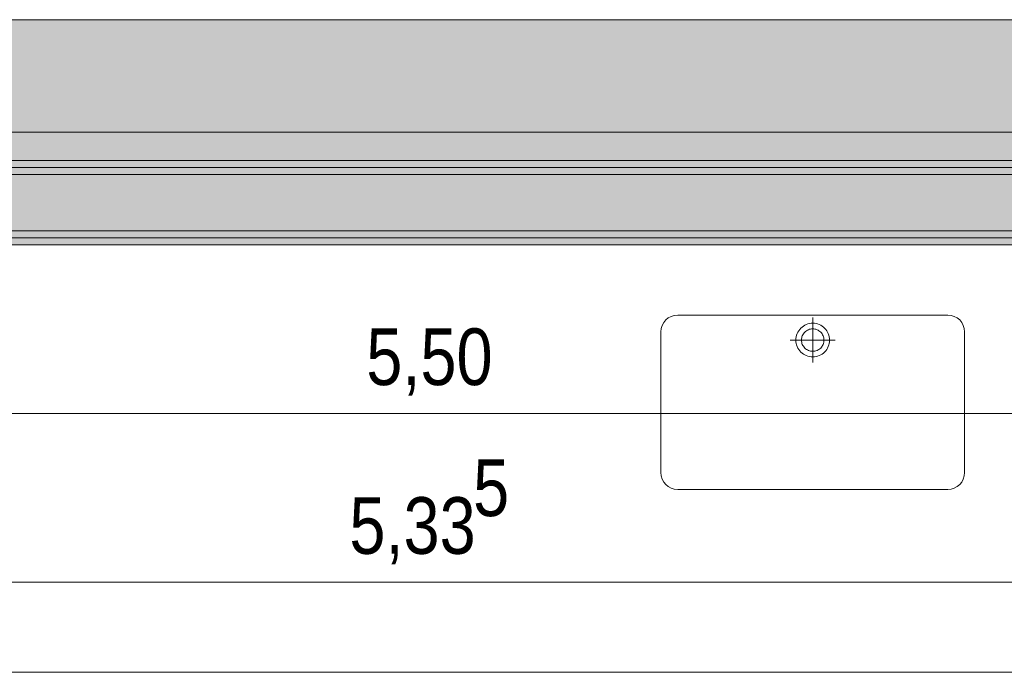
# Model space of a CAD drawing. Extents: x -420 to 300, y 62 to 1162.
# Tile 48 of 130: x -274 to -239, y 590 to 613. Entities that reach past the tile are written whole.
import ezdxf
from ezdxf.lldxf.tags import DXFTag

# ---------------------------------------------------------------- set-up
doc = ezdxf.new("R2010")
doc.units = 0
doc.layers.get('0').update_dxf_attribs({"lineweight": 35})
for name, color, linetype, lineweight, true_color in [('00 -Bauelemente -Dämmung innen', 7, 'Continuous', 9, 0xff7fe6), ('00 -Bauelemente -Gipskarton', 7, 'Continuous', 9, 0xff7fe6), ('30 -34 Innenwände- 2 nichttragend', 7, 'Continuous', 18, 0xff7fe6), ('30 -35 Decken- 1 Konstruktion-Träger- Stahlbeton', 7, 'grob-A06G9F4K8I', 13, 0x33aa00), ('40 -41 Abwasser_Wasser_Gas- 1 Abwasser + sanitäre Anlagen', 7, 'Continuous', 9, 0xff6633), ('60- 61 allgemeine Ausstattung- 1 Möbel', 7, 'Continuous', 9, 0x00cccc), ('70 -76 Bemaßung- 2 Allgemein', 9, 'Continuous', 5, 0x808080)]:
    doc.layers.add(name, color=color, linetype=linetype, lineweight=lineweight, true_color=true_color)
doc.layers.add('70 -71 Achsen- 1 Gebäudeachsen', color=7, linetype='STRICHPUNKT2-A06G9F4J8I', lineweight=18)
doc.layers.add('iwb_Schraffur_Unterzug', color=7, linetype='Continuous', lineweight=5, true_color=0xffffcc, plot=False)
doc.styles.get("Standard").update_dxf_attribs({"font": 'ARIALN.TTF'})
tags = doc.linetypes.add('grob-A06G9F4K8I', pattern=[14, 3, -8, 3]).pattern_tags.tags
tags[8:9] = [DXFTag(74, 4), DXFTag(75, 0), DXFTag(340, '0'), DXFTag(46, 0.0), DXFTag(50, 0.0), DXFTag(44, 0.0), DXFTag(45, 0.0)]
tags[6:7] = [DXFTag(74, 4), DXFTag(75, 0), DXFTag(340, '0'), DXFTag(46, 0.0), DXFTag(50, 0.0), DXFTag(44, 0.0), DXFTag(45, 0.0)]
tags[4:5] = [DXFTag(74, 4), DXFTag(75, 0), DXFTag(340, '0'), DXFTag(46, 0.0), DXFTag(50, 0.0), DXFTag(44, 0.0), DXFTag(45, 0.0)]
tags = doc.linetypes.add('STRICHPUNKT2-A06G9F4J8I', pattern=[12.7, 6.35, -3.175, 0, -3.175]).pattern_tags.tags
tags[10:11] = [DXFTag(74, 4), DXFTag(75, 0), DXFTag(340, '0'), DXFTag(46, 0.0), DXFTag(50, 0.0), DXFTag(44, 0.0), DXFTag(45, 0.0)]
tags[8:9] = [DXFTag(74, 4), DXFTag(75, 0), DXFTag(340, '0'), DXFTag(46, 0.0), DXFTag(50, 0.0), DXFTag(44, 0.0), DXFTag(45, 0.0)]
tags[6:7] = [DXFTag(74, 4), DXFTag(75, 0), DXFTag(340, '0'), DXFTag(46, 0.0), DXFTag(50, 0.0), DXFTag(44, 0.0), DXFTag(45, 0.0)]
tags[4:5] = [DXFTag(74, 4), DXFTag(75, 0), DXFTag(340, '0'), DXFTag(46, 0.0), DXFTag(50, 0.0), DXFTag(44, 0.0), DXFTag(45, 0.0)]

# ---------------------------------------------------------------- blocks, each defined once
blk = doc.blocks.new('Referenz-A06G9F4L8I')
at = {"layer": '00 -Bauelemente -Dämmung innen', "color": 0, "linetype": 'Continuous', "ltscale": 0.13}
for p, q in [((-298.298, 607.953), (-191.098, 607.953)), ((-298.298, 605.953), (-188.298, 605.953))]:
    blk.add_line(p, q, dxfattribs=at)
at = {"layer": '00 -Bauelemente -Gipskarton', "color": 0, "linetype": 'Continuous', "ltscale": 0.13}
for p, q in [((-298.298, 608.453), (-191.598, 608.453)), ((-298.298, 608.203), (-191.348, 608.203)), ((-298.298, 607.953), (-191.098, 607.953)), ((-298.298, 605.953), (-188.298, 605.953)), ((-298.298, 605.703), (-188.298, 605.703)), ((-298.298, 605.453), (-188.298, 605.453))]:
    blk.add_line(p, q, dxfattribs=at)
at = {"layer": '30 -34 Innenwände- 2 nichttragend', "color": 0, "linetype": 'Continuous', "ltscale": 0.18}
for p, q in [((-298.298, 608.453), (-191.598, 608.453)), ((-298.298, 605.453), (-188.298, 605.453))]:
    blk.add_line(p, q, dxfattribs=at)
at = {"layer": '30 -35 Decken- 1 Konstruktion-Träger- Stahlbeton', "color": 0}
for p, q in [((-2.298, 613.453), (-298.298, 613.453)), ((-2.298, 605.453), (-298.298, 605.453))]:
    blk.add_line(p, q, dxfattribs=at)
at = {"layer": '40 -41 Abwasser_Wasser_Gas- 1 Abwasser + sanitäre Anlagen', "color": 0, "linetype": 'Continuous', "ltscale": 0.13}
for p, q in [((-250.44, 602.954), (-240.84, 602.954)), ((-245.64, 601.264), (-245.64, 602.864)), ((-251.04, 597.354), (-251.04, 602.354)), ((-246.194, 602.294), (-246.169, 602.347)), ((-246.169, 602.347), (-246.139, 602.398)), ((-246.139, 602.398), (-246.104, 602.445)), ((-246.104, 602.445), (-246.064, 602.489)), ((-246.064, 602.489), (-246.021, 602.528)), ((-246.021, 602.528), (-245.973, 602.563)), ((-245.973, 602.563), (-245.923, 602.594)), ((-245.949, 602.318), (-245.923, 602.347)), ((-245.923, 602.594), (-245.87, 602.619)), ((-245.923, 602.347), (-245.894, 602.374)), ((-245.894, 602.374), (-245.862, 602.397)), ((-245.87, 602.619), (-245.814, 602.639)), ((-245.862, 602.397), (-245.829, 602.417)), ((-245.829, 602.417), (-245.793, 602.434)), ((-245.814, 602.639), (-245.757, 602.653)), ((-245.793, 602.434), (-245.756, 602.447)), ((-245.757, 602.653), (-245.699, 602.662)), ((-245.756, 602.447), (-245.718, 602.457)), ((-245.718, 602.457), (-245.679, 602.463)), ((-245.699, 602.662), (-245.64, 602.664)), ((-245.679, 602.463), (-245.64, 602.464)), ((-245.64, 602.664), (-245.581, 602.662)), ((-245.64, 602.464), (-245.601, 602.463)), ((-245.601, 602.463), (-245.562, 602.457)), ((-245.581, 602.662), (-245.523, 602.653)), ((-245.562, 602.457), (-245.524, 602.447)), ((-245.524, 602.447), (-245.487, 602.434)), ((-245.523, 602.653), (-245.466, 602.639)), ((-245.487, 602.434), (-245.451, 602.417)), ((-245.466, 602.639), (-245.41, 602.619)), ((-245.451, 602.417), (-245.418, 602.397)), ((-245.418, 602.397), (-245.386, 602.374)), ((-245.41, 602.619), (-245.357, 602.594)), ((-245.386, 602.374), (-245.357, 602.347)), ((-245.357, 602.594), (-245.307, 602.563)), ((-245.357, 602.347), (-245.331, 602.318)), ((-245.307, 602.563), (-245.259, 602.528)), ((-245.259, 602.528), (-245.216, 602.489)), ((-245.216, 602.489), (-245.176, 602.445)), ((-245.176, 602.445), (-245.141, 602.398)), ((-245.141, 602.398), (-245.111, 602.347)), ((-245.111, 602.347), (-245.086, 602.294)), ((-240.24, 602.354), (-240.24, 597.354)), ((-246.44, 602.064), (-244.84, 602.064)), ((-246.24, 602.064), (-246.237, 602.123)), ((-246.237, 602.006), (-246.24, 602.064)), ((-246.237, 602.123), (-246.228, 602.182)), ((-246.228, 601.947), (-246.237, 602.006)), ((-246.228, 602.182), (-246.214, 602.239)), ((-246.214, 602.239), (-246.194, 602.294)), ((-246.04, 602.064), (-246.038, 602.104)), ((-246.038, 602.025), (-246.04, 602.064)), ((-246.038, 602.104), (-246.032, 602.143)), ((-246.032, 601.986), (-246.038, 602.025)), ((-246.032, 602.143), (-246.023, 602.181)), ((-246.023, 602.181), (-246.01, 602.218)), ((-246.01, 602.218), (-245.993, 602.253)), ((-245.993, 602.253), (-245.973, 602.287)), ((-245.973, 602.287), (-245.949, 602.318)), ((-245.331, 602.318), (-245.307, 602.287)), ((-245.307, 602.287), (-245.287, 602.253)), ((-245.287, 602.253), (-245.27, 602.218)), ((-245.27, 602.218), (-245.257, 602.181)), ((-245.257, 602.181), (-245.248, 602.143)), ((-245.248, 602.143), (-245.242, 602.104)), ((-245.242, 602.025), (-245.248, 601.986)), ((-245.242, 602.104), (-245.24, 602.064)), ((-245.24, 602.064), (-245.242, 602.025)), ((-245.086, 602.294), (-245.066, 602.239)), ((-245.066, 602.239), (-245.051, 602.182)), ((-245.051, 602.182), (-245.043, 602.123)), ((-245.043, 602.006), (-245.051, 601.947)), ((-245.043, 602.123), (-245.04, 602.064)), ((-245.04, 602.064), (-245.043, 602.006)), ((-246.214, 601.89), (-246.228, 601.947)), ((-246.194, 601.835), (-246.214, 601.89)), ((-246.169, 601.782), (-246.194, 601.835)), ((-246.139, 601.731), (-246.169, 601.782)), ((-246.104, 601.684), (-246.139, 601.731)), ((-246.064, 601.64), (-246.104, 601.684)), ((-246.023, 601.948), (-246.032, 601.986)), ((-246.01, 601.911), (-246.023, 601.948)), ((-245.993, 601.876), (-246.01, 601.911)), ((-245.973, 601.842), (-245.993, 601.876)), ((-245.949, 601.811), (-245.973, 601.842)), ((-245.923, 601.782), (-245.949, 601.811)), ((-245.894, 601.755), (-245.923, 601.782)), ((-245.862, 601.732), (-245.894, 601.755)), ((-245.829, 601.712), (-245.862, 601.732)), ((-245.793, 601.695), (-245.829, 601.712)), ((-245.756, 601.682), (-245.793, 601.695)), ((-245.718, 601.672), (-245.756, 601.682)), ((-245.679, 601.666), (-245.718, 601.672)), ((-245.64, 601.664), (-245.679, 601.666)), ((-245.601, 601.666), (-245.64, 601.664)), ((-245.562, 601.672), (-245.601, 601.666)), ((-245.524, 601.682), (-245.562, 601.672)), ((-245.487, 601.695), (-245.524, 601.682)), ((-245.451, 601.712), (-245.487, 601.695)), ((-245.418, 601.732), (-245.451, 601.712)), ((-245.386, 601.755), (-245.418, 601.732)), ((-245.357, 601.782), (-245.386, 601.755)), ((-245.331, 601.811), (-245.357, 601.782)), ((-245.307, 601.842), (-245.331, 601.811)), ((-245.287, 601.876), (-245.307, 601.842)), ((-245.27, 601.911), (-245.287, 601.876)), ((-245.257, 601.948), (-245.27, 601.911)), ((-245.248, 601.986), (-245.257, 601.948)), ((-245.176, 601.684), (-245.216, 601.64)), ((-245.141, 601.731), (-245.176, 601.684)), ((-245.111, 601.782), (-245.141, 601.731)), ((-245.086, 601.835), (-245.111, 601.782)), ((-245.066, 601.89), (-245.086, 601.835)), ((-245.051, 601.947), (-245.066, 601.89)), ((-246.021, 601.601), (-246.064, 601.64)), ((-245.973, 601.566), (-246.021, 601.601)), ((-245.923, 601.535), (-245.973, 601.566)), ((-245.87, 601.51), (-245.923, 601.535)), ((-245.814, 601.49), (-245.87, 601.51)), ((-245.757, 601.476), (-245.814, 601.49)), ((-245.699, 601.467), (-245.757, 601.476)), ((-245.64, 601.464), (-245.699, 601.467)), ((-245.581, 601.467), (-245.64, 601.464)), ((-245.523, 601.476), (-245.581, 601.467)), ((-245.466, 601.49), (-245.523, 601.476)), ((-245.41, 601.51), (-245.466, 601.49)), ((-245.357, 601.535), (-245.41, 601.51)), ((-245.307, 601.566), (-245.357, 601.535)), ((-245.259, 601.601), (-245.307, 601.566)), ((-245.216, 601.64), (-245.259, 601.601)), ((-240.84, 596.754), (-250.44, 596.754))]:
    blk.add_line(p, q, dxfattribs=at)
for centre, major_axis in [((-250.44, 602.354), (0, 0.6)), ((-240.84, 602.354), (0.6, 0)), ((-250.44, 597.354), (-0.6, 0)), ((-240.84, 597.354), (0, -0.6))]:
    blk.add_ellipse(centre, major_axis=major_axis, ratio=1, start_param=0, end_param=1.570796, dxfattribs=at)
at = {"layer": '60- 61 allgemeine Ausstattung- 1 Möbel', "color": 0, "linetype": 'Continuous', "ltscale": 0.13}
for p, q in [((-298.298, 605.453), (-188.298, 605.453)), ((-188.298, 590.253), (-298.298, 590.253))]:
    blk.add_line(p, q, dxfattribs=at)
at = {"layer": '70 -71 Achsen- 1 Gebäudeachsen', "color": 0, "linetype": 'STRICHPUNKT2-A06G9F4J8I', "ltscale": 0.18}
blk.add_line((-387.238, 609.453), (76.501, 609.453), dxfattribs=at)
at = {"layer": '70 -76 Bemaßung- 2 Allgemein', "color": 0, "linetype": 'Continuous', "ltscale": 0.13}
for p, q in [((-189.358, 599.453), (-297.237, 599.453)), ((-192.658, 593.453), (-297.237, 593.453))]:
    blk.add_line(p, q, dxfattribs=at)
at = {"layer": '70 -76 Bemaßung- 2 Allgemein', "color": 0, "linetype": 'Continuous', "ltscale": 0.13, "char_height": 2.01377, "attachment_point": 1}
for s, insert in [('{\\fArial Narrow;5,50}', (-261.509, 602.479)), ('{\\fArial Narrow;5}', (-257.712, 597.821)), ('{\\fArial Narrow;5,33}', (-262.11, 596.479))]:
    blk.add_mtext(s, dxfattribs=dict(at, insert=insert))
blk = doc.blocks.new('Referenz-A06G9F4N8I')
at = {"layer": 'iwb_Schraffur_Unterzug', "linetype": 'Continuous', "ltscale": 0.13}
blk.add_hatch(color=256, dxfattribs=at).paths.add_polyline_path([(-298.298, 609.453), (-298.298, 613.453), (-2.298, 613.453), (-2.298, 605.453), (-298.298, 605.453)])

msp = doc.modelspace()

# ---------------------------------------------------------------- block references
at = {"color": 8, "lineweight": 25, "ltscale": 0.25, "true_color": 0x808080}
for name in ['Referenz-A06G9F4L8I', 'Referenz-A06G9F4N8I']:
    msp.add_blockref(name, (0, 0), dxfattribs=at)

doc.saveas('drawing.dxf')
